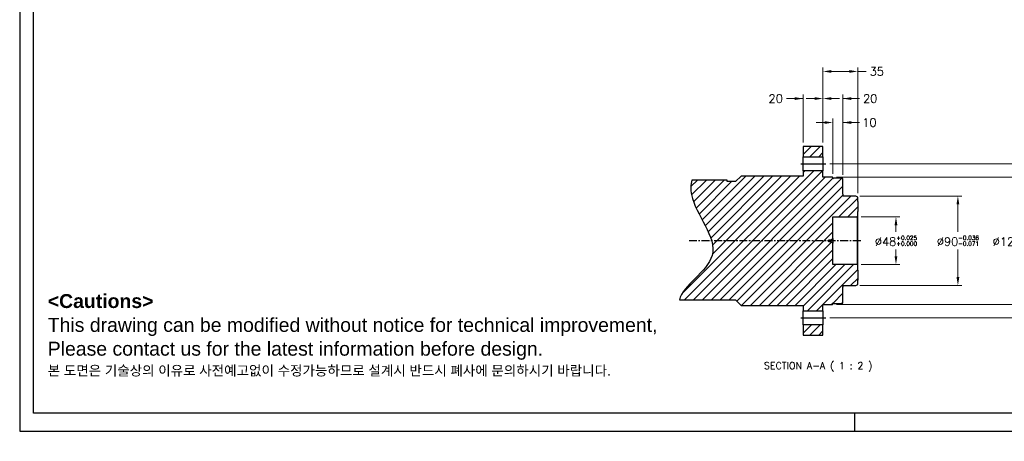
# Model space of a CAD drawing. Extents: x 0 to 1685, y -10 to 1188.
# Tile 1 of 21: x 0 to 992, y -10 to 414. Entities that reach past the tile are written whole.
import ezdxf

# ---------------------------------------------------------------- set-up
doc = ezdxf.new("R2010")
doc.units = 0
doc.header["$LTSCALE"] = 25.4
doc.linetypes.add('CENTER', pattern=[2, 1.25, -0.25, 0.25, -0.25])
doc.layers.get('0').update_dxf_attribs({"linetype": 'CONTINUOUS'})
doc.layers.get('Defpoints').update_dxf_attribs({"linetype": 'CONTINUOUS'})
doc.layers.add('ATA-CENTER', color=133, linetype='CENTER')
doc.layers.add('ATA-HATCH', color=252, linetype='CONTINUOUS')
doc.layers.add('ATA-DIM', color=252, linetype='CONTINUOUS', lineweight=25)
doc.layers.add('ATA-TEXT', color=7, linetype='CONTINUOUS', lineweight=25)
doc.styles.get("Standard").update_dxf_attribs({"font": 'simplex.shx'})
doc.styles.add('주 문자 (ISO)', font='arial.ttf')
doc.dimstyles.new('ata_A1', dxfattribs={"dimtxt": 4.2, "dimasz": 4.2, "dimexe": 2, "dimexo": 2, "dimgap": 2, "dimtad": 0, "dimtih": 1, "dimtoh": 1, "dimdec": 6, "dimdsep": 46, "dimtxsty": 'Standard', "dimcen": 0, "dimclrd": 252, "dimclre": 252, "dimclrt": 4, "dimadec": 6, "dimazin": 2, "dimtfac": 1, "dimtdec": 6, "dimtofl": 0, "dimtmove": 0, "dimatfit": 3, "dimfxl": 0, "dimtolj": 1, "dimtzin": 0, "dimlwd": 0, "dimlwe": 0, "dimarcsym": 0})

# ---------------------------------------------------------------- blocks, each defined once
blk = doc.blocks.new('*D12983')
at = {"layer": 'ATA-DIM', "color": 252, "lineweight": 0}
for p, q in [((809.09, 290.52), (809.09, 338.65)), ((829.09, 258.02), (829.09, 338.65)), ((800.69, 334.65), (792.29, 334.65)), ((829.09, 334.65), (845.89, 334.65)), ((837.49, 334.65), (845.89, 334.65))]:
    blk.add_line(p, q, dxfattribs=at)
at = {"layer": 'ATA-DIM', "color": 252}
for points in [[(800.69, 333.25), (800.69, 336.05), (809.09, 334.65)], [(837.49, 336.05), (837.49, 333.25), (829.09, 334.65)]]:
    blk.add_solid(points, dxfattribs=at)
at = {"layer": 'Defpoints', "color": 0}
for p in [(809.09, 334.65), (809.09, 286.52), (829.09, 254.02)]:
    blk.add_point(p, dxfattribs=at)
at = {"layer": 'ATA-DIM', "color": 4, "insert": (856.69, 334.65), "char_height": 8.4, "attachment_point": 5}
blk.add_mtext('20', dxfattribs=at)
blk = doc.blocks.new('*D12982')
at = {"layer": 'ATA-DIM', "color": 252, "lineweight": 0}
for p, q in [((810.69, 310.52), (802.29, 310.52)), ((819.09, 259.02), (819.09, 314.52)), ((829.09, 258.02), (829.09, 314.52)), ((829.09, 310.52), (845.89, 310.52)), ((837.49, 310.52), (845.89, 310.52))]:
    blk.add_line(p, q, dxfattribs=at)
at = {"layer": 'ATA-DIM', "color": 252}
for points in [[(810.69, 309.12), (810.69, 311.92), (819.09, 310.52)], [(837.49, 311.92), (837.49, 309.12), (829.09, 310.52)]]:
    blk.add_solid(points, dxfattribs=at)
at = {"layer": 'Defpoints', "color": 0}
for p in [(819.09, 310.52), (819.09, 255.02), (829.09, 254.02)]:
    blk.add_point(p, dxfattribs=at)
at = {"layer": 'ATA-DIM', "color": 4, "insert": (855.89, 310.52), "char_height": 8.4, "attachment_point": 5}
blk.add_mtext('10', dxfattribs=at)
blk = doc.blocks.new('*D12981')
at = {"layer": 'ATA-DIM', "color": 252, "lineweight": 0}
for p, q in [((789.09, 290.52), (789.09, 338.65)), ((809.09, 290.52), (809.09, 338.65)), ((789.09, 334.65), (772.29, 334.65)), ((780.69, 334.65), (772.29, 334.65)), ((817.49, 334.65), (825.89, 334.65))]:
    blk.add_line(p, q, dxfattribs=at)
at = {"layer": 'ATA-DIM', "color": 252}
for points in [[(780.69, 333.25), (780.69, 336.05), (789.09, 334.65)], [(817.49, 336.05), (817.49, 333.25), (809.09, 334.65)]]:
    blk.add_solid(points, dxfattribs=at)
at = {"layer": 'Defpoints', "color": 0}
for p in [(809.09, 334.65), (789.09, 286.52), (809.09, 286.52)]:
    blk.add_point(p, dxfattribs=at)
at = {"layer": 'ATA-DIM', "color": 4, "insert": (761.48, 334.65), "char_height": 8.4, "attachment_point": 5}
blk.add_mtext('20', dxfattribs=at)
blk = doc.blocks.new('*D12980')
at = {"layer": 'ATA-DIM', "color": 252, "lineweight": 0}
for p, q in [((809.09, 290.52), (809.09, 365.93)), ((835.69, 361.93), (817.49, 361.93)), ((844.09, 239.37), (844.09, 365.93)), ((844.09, 361.93), (852.49, 361.93))]:
    blk.add_line(p, q, dxfattribs=at)
at = {"layer": 'ATA-DIM', "color": 252}
for points in [[(817.49, 363.33), (817.49, 360.53), (809.09, 361.93)], [(835.69, 360.53), (835.69, 363.33), (844.09, 361.93)]]:
    blk.add_solid(points, dxfattribs=at)
at = {"layer": 'Defpoints', "color": 0}
for p in [(809.09, 361.93), (809.09, 286.52), (844.09, 235.37)]:
    blk.add_point(p, dxfattribs=at)
at = {"layer": 'ATA-DIM', "color": 4, "insert": (863.29, 361.93), "char_height": 8.4, "attachment_point": 5}
blk.add_mtext('35', dxfattribs=at)
blk = doc.blocks.new('*D12984')
at = {"layer": 'ATA-DIM', "color": 252, "lineweight": 0}
for p, q in [((816.01, 269.02), (1068.18, 269.02)), ((1064.18, 260.62), (1064.18, 199.72)), ((1064.18, 122.42), (1064.18, 183.32)), ((816.01, 114.02), (1068.18, 114.02))]:
    blk.add_line(p, q, dxfattribs=at)
at = {"layer": 'ATA-DIM', "color": 252}
for points in [[(1065.58, 260.62), (1062.78, 260.62), (1064.18, 269.02)], [(1062.78, 122.42), (1065.58, 122.42), (1064.18, 114.02)]]:
    blk.add_solid(points, dxfattribs=at)
at = {"layer": 'Defpoints', "color": 0}
for p in [(812.01, 269.02), (1064.18, 269.02), (812.01, 114.02)]:
    blk.add_point(p, dxfattribs=at)
at = {"layer": 'ATA-DIM', "color": 4, "insert": (1064.18, 191.52), "char_height": 8.4, "attachment_point": 5}
blk.add_mtext('PCD=155', dxfattribs=at)
blk = doc.blocks.new('*D12979')
at = {"layer": 'ATA-DIM', "color": 252, "lineweight": 0}
for p, q in [((822.59, 255.52), (1007.1, 255.52)), ((1003.1, 247.12), (1003.1, 200.42)), ((1003.1, 135.92), (1003.1, 182.62)), ((822.59, 127.52), (1007.1, 127.52))]:
    blk.add_line(p, q, dxfattribs=at)
at = {"layer": 'ATA-DIM', "color": 252}
for points in [[(1004.5, 247.12), (1001.7, 247.12), (1003.1, 255.52)], [(1001.7, 135.92), (1004.5, 135.92), (1003.1, 127.52)]]:
    blk.add_solid(points, dxfattribs=at)
at = {"layer": 'Defpoints', "color": 0}
for p in [(818.59, 255.52), (818.59, 127.52), (1003.1, 127.52)]:
    blk.add_point(p, dxfattribs=at)
at = {"layer": 'ATA-DIM', "color": 4, "insert": (1003.1, 191.52), "char_height": 8.4, "attachment_point": 5}
blk.add_mtext('%%C128{\\H0.5x;\\S+0.04^ +0.00;}', dxfattribs=at)
blk = doc.blocks.new('*D12978')
at = {"layer": 'ATA-DIM', "color": 252, "lineweight": 0}
for p, q in [((846.09, 236.52), (948.98, 236.52)), ((944.98, 228.12), (944.98, 200.42)), ((944.98, 154.92), (944.98, 182.62)), ((846.09, 146.52), (948.98, 146.52))]:
    blk.add_line(p, q, dxfattribs=at)
at = {"layer": 'ATA-DIM', "color": 252}
for points in [[(946.38, 228.12), (943.58, 228.12), (944.98, 236.52)], [(943.58, 154.92), (946.38, 154.92), (944.98, 146.52)]]:
    blk.add_solid(points, dxfattribs=at)
at = {"layer": 'Defpoints', "color": 0}
for p in [(842.09, 236.52), (842.09, 146.52), (944.98, 146.52)]:
    blk.add_point(p, dxfattribs=at)
at = {"layer": 'ATA-DIM', "color": 4, "insert": (944.98, 191.52), "char_height": 8.4, "attachment_point": 5}
blk.add_mtext('%%C90{\\H0.5x;\\S-0.036^ -0.071;}', dxfattribs=at)
blk = doc.blocks.new('*D12977')
at = {"layer": 'ATA-DIM', "color": 252, "lineweight": 0}
for p, q in [((847.59, 215.52), (886.61, 215.52)), ((882.61, 207.12), (882.61, 200.42)), ((882.61, 175.92), (882.61, 182.62)), ((847.59, 167.52), (886.61, 167.52))]:
    blk.add_line(p, q, dxfattribs=at)
at = {"layer": 'ATA-DIM', "color": 252}
for points in [[(884.01, 207.12), (881.21, 207.12), (882.61, 215.52)], [(881.21, 175.92), (884.01, 175.92), (882.61, 167.52)]]:
    blk.add_solid(points, dxfattribs=at)
at = {"layer": 'Defpoints', "color": 0}
for p in [(843.59, 215.52), (843.59, 167.52), (882.61, 167.52)]:
    blk.add_point(p, dxfattribs=at)
at = {"layer": 'ATA-DIM', "color": 4, "insert": (882.61, 191.52), "char_height": 8.4, "attachment_point": 5}
blk.add_mtext('%%C48{\\H0.5x;\\S+0.025^ +0.000;}', dxfattribs=at)
blk = doc.blocks.new('ata-Border-A1-002')
at = {"color": 253, "ltscale": 0.5}
for p, q in [((0, 594), (0, 0)), ((420.5, 9), (420.5, 0)), ((0, 0), (841, 0))]:
    blk.add_line(p, q, dxfattribs=at)
at = {"ltscale": 0.5}
blk.add_line((7, 9), (7, 585), dxfattribs=at)
blk.add_line((834, 9), (7, 9))

msp = doc.modelspace()

# ---------------------------------------------------------------- hatches: boundary and pattern name
at = {"layer": 'ATA-HATCH'}
h = msp.add_hatch(dxfattribs=at)
h.set_pattern_fill('ANSI31', color=256, scale=2)
h.set_pattern_definition([(45, (-1567.588, -3596.052), (-4.490128, 4.490128), [])])
edge = h.paths.add_edge_path()
edge.add_spline(control_points=[(676.9038312, 252.6451838), (675.8713354, 247.8511528), (674.989992, 222.9700324), (722.1342571, 176.8073201), (667.5567405, 146.2600099), (664.4881737, 132.0202838)], knot_values=[27.8880420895, 27.8880420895, 27.8880420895, 27.8880420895, 35.7755741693, 68.202521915, 95.9084680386, 95.9084680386, 95.9084680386, 95.9084680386], degree=3, periodic=0)
edge.add_line((664.4881737, 132.0202838), (721.0876432, 132.0202838))
edge.add_line((721.0876432, 132.0202838), (726.5876432, 126.5202838))
edge.add_line((726.5876432, 126.5202838), (789.0876432, 126.5202838))
edge.add_line((789.0876432, 126.5202838), (789.0876432, 121.0202838))
edge.add_line((789.0876432, 121.0202838), (809.0876432, 121.0202838))
edge.add_line((809.0876432, 121.0202838), (809.0876432, 127.5202838))
edge.add_line((809.0876432, 127.5202838), (818.5876432, 127.5202838))
edge.add_line((818.5876432, 127.5202838), (819.0876432, 128.0202838))
edge.add_line((819.0876432, 128.0202838), (819.0876432, 129.0202838))
edge.add_line((819.0876432, 129.0202838), (819.5876432, 128.5202838))
edge.add_line((819.5876432, 128.5202838), (828.5876432, 128.5202838))
edge.add_line((828.5876432, 128.5202838), (829.0876432, 129.0202838))
edge.add_line((829.0876432, 129.0202838), (829.0876432, 144.7702838))
edge.add_line((829.0876432, 144.7702838), (829.0876432, 145.5199048))
edge.add_line((829.0876432, 145.5199048), (829.0876432, 146.3202838))
edge.add_line((829.0876432, 146.3202838), (829.0876432, 146.5202838))
edge.add_line((829.0876432, 146.5202838), (842.0876432, 146.5202838))
edge.add_line((842.0876432, 146.5202838), (844.0876432, 147.6749843))
edge.add_line((844.0876432, 147.6749843), (844.0876432, 151.9672838))
edge.add_line((844.0876432, 151.9672838), (844.0876432, 162.0732838))
edge.add_line((844.0876432, 162.0732838), (844.0876432, 167.0202838))
edge.add_line((844.0876432, 167.0202838), (843.5876432, 167.5202838))
edge.add_line((843.5876432, 167.5202838), (819.0876432, 167.5202838))
edge.add_line((819.0876432, 167.5202838), (819.0876432, 189.2702838))
edge.add_line((819.0876432, 189.2702838), (816.9225797, 190.5202838))
edge.add_line((816.9225797, 190.5202838), (815.0876432, 190.5202838))
edge.add_line((815.0876432, 190.5202838), (814.4867826, 191.5202838))
edge.add_line((814.4867826, 191.5202838), (815.0876432, 192.5202838))
edge.add_line((815.0876432, 192.5202838), (816.9225797, 192.5202838))
edge.add_line((816.9225797, 192.5202838), (819.0876432, 193.7702838))
edge.add_line((819.0876432, 193.7702838), (819.0876432, 215.5202838))
edge.add_line((819.0876432, 215.5202838), (843.5876432, 215.5202838))
edge.add_line((843.5876432, 215.5202838), (844.0876432, 216.0202838))
edge.add_line((844.0876432, 216.0202838), (844.0876432, 220.9672838))
edge.add_line((844.0876432, 220.9672838), (844.0876432, 231.0732838))
edge.add_line((844.0876432, 231.0732838), (844.0876432, 235.3655832))
edge.add_line((844.0876432, 235.3655832), (842.0876432, 236.5202838))
edge.add_line((842.0876432, 236.5202838), (829.0876432, 236.5202838))
edge.add_line((829.0876432, 236.5202838), (829.0876432, 236.7202838))
edge.add_line((829.0876432, 236.7202838), (829.0876432, 237.5206628))
edge.add_line((829.0876432, 237.5206628), (829.0876432, 238.2702838))
edge.add_line((829.0876432, 238.2702838), (829.0876432, 254.0202838))
edge.add_line((829.0876432, 254.0202838), (828.5876432, 254.5202838))
edge.add_line((828.5876432, 254.5202838), (819.5876432, 254.5202838))
edge.add_line((819.5876432, 254.5202838), (819.0876432, 254.0202838))
edge.add_line((819.0876432, 254.0202838), (819.0876432, 255.0202838))
edge.add_line((819.0876432, 255.0202838), (818.5876432, 255.5202838))
edge.add_line((818.5876432, 255.5202838), (809.0876432, 255.5202838))
edge.add_line((809.0876432, 255.5202838), (809.0876432, 262.0202838))
edge.add_line((809.0876432, 262.0202838), (789.0876432, 262.0202838))
edge.add_line((789.0876432, 262.0202838), (789.0876432, 256.5202838))
edge.add_line((789.0876432, 256.5202838), (726.5876432, 256.5202838))
edge.add_line((726.5876432, 256.5202838), (721.0876432, 251.0202838))
edge.add_line((721.0876432, 251.0202838), (712.6076746, 251.0202838))
edge.add_line((712.6076746, 251.0202838), (712.6076746, 252.6451838))
edge.add_line((712.6076746, 252.6451838), (676.9038312, 252.6451838))
h.paths.add_polyline_path([(809.0876432, 276.0202838), (809.0876432, 286.5202838), (789.0876432, 286.5202838), (789.0876432, 276.0202838)])
h.paths.add_polyline_path([(789.0876432, 107.0202838), (789.0876432, 96.5202838), (809.0876432, 96.5202838), (809.0876432, 107.0202838)])

# ---------------------------------------------------------------- linework, layer by layer
for p, q in [((789.0876432, 286.5202838), (789.0876432, 276.0202838)), ((809.0876432, 286.5202838), (789.0876432, 286.5202838)), ((809.0876432, 276.0202838), (809.0876432, 286.5202838)), ((786.7563309, 269.0202838), (812.0071168, 269.0202838)), ((789.0876432, 262.0202838), (789.0876432, 276.0202838)), ((789.0876432, 276.0202838), (809.0876432, 276.0202838)), ((809.0876432, 276.0202838), (809.0876432, 262.0202838)), ((789.0876432, 262.0202838), (789.0876432, 256.5202838)), ((809.0876432, 262.0202838), (789.0876432, 262.0202838)), ((809.0876432, 255.5202838), (809.0876432, 262.0202838)), ((712.6076746, 252.6451838), (676.9038312, 252.6451838)), ((712.6076746, 251.0202838), (712.6076746, 252.6451838)), ((721.0876432, 251.0202838), (712.6076746, 251.0202838)), ((726.5876432, 256.5202838), (721.0876432, 251.0202838)), ((789.0876432, 256.5202838), (726.5876432, 256.5202838)), ((818.5876432, 255.5202838), (809.0876432, 255.5202838)), ((819.0876432, 255.0202838), (818.5876432, 255.5202838)), ((819.0876432, 254.0202838), (819.0876432, 255.0202838)), ((819.5876432, 254.5202838), (819.0876432, 254.0202838)), ((828.5876432, 254.5202838), (819.5876432, 254.5202838)), ((829.0876432, 254.0202838), (828.5876432, 254.5202838)), ((829.0876432, 238.2702838), (829.0876432, 254.0202838)), ((829.0876432, 238.2702838), (829.0876432, 237.5206628)), ((829.0876432, 236.7202838), (829.0876432, 237.5206628)), ((829.0876432, 236.5202838), (829.0876432, 236.7202838)), ((842.0876432, 236.5202838), (829.0876432, 236.5202838)), ((844.0876432, 235.3655832), (842.0876432, 236.5202838)), ((844.0876432, 231.0732838), (844.0876432, 235.3655832)), ((844.0876432, 231.0732838), (844.0876432, 220.9672838)), ((844.0876432, 216.0202838), (844.0876432, 220.9672838)), ((819.0876432, 215.5202838), (843.5876432, 215.5202838)), ((819.0876432, 193.7702838), (819.0876432, 215.5202838)), ((843.5876432, 215.5202838), (844.0876432, 216.0202838)), ((843.5876432, 215.5202838), (843.5876432, 167.5202838)), ((844.0876432, 167.0202838), (844.0876432, 216.0202838)), ((814.4867826, 191.5202838), (815.0876432, 192.5202838)), ((815.0876432, 190.5202838), (814.4867826, 191.5202838)), ((815.0876432, 190.5202838), (815.0876432, 192.5202838)), ((815.0876432, 192.5202838), (816.9225797, 192.5202838)), ((816.9225797, 190.5202838), (815.0876432, 190.5202838)), ((816.9225797, 192.5202838), (819.0876432, 193.7702838)), ((816.9225797, 190.5202838), (816.9225797, 192.5202838)), ((819.0876432, 189.2702838), (816.9225797, 190.5202838)), ((819.0876432, 193.7702838), (819.0876432, 189.2702838)), ((819.0876432, 167.5202838), (819.0876432, 189.2702838)), ((843.5876432, 167.5202838), (819.0876432, 167.5202838)), ((844.0876432, 167.0202838), (843.5876432, 167.5202838)), ((844.0876432, 162.0732838), (844.0876432, 167.0202838)), ((844.0876432, 162.0732838), (844.0876432, 151.9672838)), ((844.0876432, 147.6749843), (844.0876432, 151.9672838)), ((829.0876432, 146.3202838), (829.0876432, 146.5202838)), ((829.0876432, 146.5202838), (842.0876432, 146.5202838)), ((829.0876432, 145.5199048), (829.0876432, 146.3202838)), ((829.0876432, 145.5199048), (829.0876432, 144.7702838)), ((829.0876432, 129.0202838), (829.0876432, 144.7702838)), ((842.0876432, 146.5202838), (844.0876432, 147.6749843)), ((664.4881737, 132.0202838), (721.0876432, 132.0202838)), ((721.0876432, 132.0202838), (726.5876432, 126.5202838)), ((819.0876432, 129.0202838), (819.5876432, 128.5202838)), ((819.0876432, 128.0202838), (819.0876432, 129.0202838)), ((828.5876432, 128.5202838), (829.0876432, 129.0202838)), ((726.5876432, 126.5202838), (789.0876432, 126.5202838)), ((789.0876432, 126.5202838), (789.0876432, 121.0202838)), ((789.0876432, 107.0202838), (789.0876432, 121.0202838)), ((789.0876432, 121.0202838), (809.0876432, 121.0202838)), ((809.0876432, 127.5202838), (818.5876432, 127.5202838)), ((809.0876432, 121.0202838), (809.0876432, 127.5202838)), ((809.0876432, 121.0202838), (809.0876432, 107.0202838)), ((818.5876432, 127.5202838), (819.0876432, 128.0202838)), ((819.5876432, 128.5202838), (828.5876432, 128.5202838)), ((786.7563309, 114.0202838), (812.0071168, 114.0202838)), ((789.0876432, 107.0202838), (789.0876432, 96.5202838)), ((809.0876432, 107.0202838), (789.0876432, 107.0202838)), ((809.0876432, 96.5202838), (809.0876432, 107.0202838)), ((789.0876432, 96.5202838), (809.0876432, 96.5202838))]:
    msp.add_line(p, q)
msp.add_open_spline([(676.9038312, 252.6451838), (675.8713354, 247.8511528), (674.989992, 222.9700324), (722.1342571, 176.8073201), (667.5567405, 146.2600099), (664.4881737, 132.0202838)], degree=3, knots=[27.8880420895, 27.8880420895, 27.8880420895, 27.8880420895, 35.7755741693, 68.202521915, 95.9084680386, 95.9084680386, 95.9084680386, 95.9084680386])
at = {"layer": 'ATA-CENTER', "ltscale": 0.25}
msp.add_line((847.0876432, 191.5202838), (674.3206874, 191.5202838), dxfattribs=at)

# ---------------------------------------------------------------- block references
at = {"xscale": 2, "yscale": 2, "zscale": 2}
msp.add_blockref('ata-Border-A1-002', (0, 0), dxfattribs=at)

# ---------------------------------------------------------------- texts
at = {"layer": 'ATA-TEXT', "color": 7, "insert": (28.2520933, 137.8428967), "char_height": 6.9999998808, "attachment_point": 1, "line_spacing_factor": 1.027748, "style": '주 문자 (ISO)'}
msp.add_mtext('{\\fArial|b1|i0|c129|p34;\\H2.00000x;<Cautions> }\\P{\\fArial|b0|i0|c129|p34;\\H2.00000x;This drawing can be modified without notice for technical improvement,}\\P{\\fArial|b0|i0|c129|p34;\\H2.00000x;Please contact us for the latest information before design.}\\P{\\fGulim|b0|i0|c129|p50;\\H1.42857x;본 도면은 기술상의 이유로 사전예고없이 수정가능하므로 설계시 반드시 폐사에 문의하시기 바랍니다}{\\fArial|b0|i0|c129|p34;\\H1.42857x;.}', dxfattribs=at)
at = {"layer": 'ATA-TEXT', "color": 7, "insert": (749.6214065, 60.0238399), "char_height": 6.999999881, "attachment_point": 7}
msp.add_mtext('SECTION A-A ( 1 : 2 )', dxfattribs=at)

# ---------------------------------------------------------------- dimensions: what is measured, and where the dimension line sits
at = {"layer": 'ATA-DIM'}
for base, p1, p2, picture, middle in [((809.0876432, 361.9337677), (844.0876432, 235.3655832), (809.0876432, 286.5202838), '*D12980', (863.2916432, 361.9337677)), ((809.0876432, 334.6519862), (789.0876432, 286.5202838), (809.0876432, 286.5202838), '*D12981', (761.4836432, 334.6519862)), ((809.0876432, 334.6519862), (829.0876432, 254.0202838), (809.0876432, 286.5202838), '*D12983', (856.6916432, 334.6519862)), ((819.0876432, 310.5202858), (829.0876432, 254.0202838), (819.0876432, 255.0202838), '*D12982', (855.8936432, 310.5202858))]:
    dim = msp.add_linear_dim(base=base, p1=p1, p2=p2, dimstyle='ata_A1', override={"dimscale": 2, "dimtp": 0.1, "dimtm": 0.1, "dimtfac": 0.71, "dimtdec": 2, "dimtolj": 0, "dimtzin": 8}, dxfattribs=at)
    dim.commit()
    dim.dimension.update_dxf_attribs({"geometry": picture, "text_midpoint": middle, "dimtype": 160})
dim = msp.add_linear_dim(base=(1064.1845072, 269.0202838), p1=(812.0071168, 114.0202838), p2=(812.0071168, 269.0202838), angle=90, text='PCD=<>', dimstyle='ata_A1', override={"dimscale": 2, "dimtxt": 4.2, "dimtxsty": 'Standard', "dimtp": 0.1, "dimtm": 0.1, "dimtfac": 0.71, "dimtdec": 2, "dimtfill": 0, "dimtolj": 0, "dimtzin": 8}, dxfattribs=at)
dim.commit()
dim.dimension.update_dxf_attribs({"geometry": '*D12984', "text_midpoint": (1064.1845072, 191.5202838)})
for base, p1, p2, angle, text, picture, middle in [((1003.1012256, 127.5202838), (818.5876432, 255.5202838), (818.5876432, 127.5202838), 89.9999999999, '%%C<>{\\H0.5x;\\S+0.04^ +0.00;}', '*D12979', (1003.1012256, 191.5202838)), ((944.9785019, 146.5202838), (842.0876432, 236.5202838), (842.0876432, 146.5202838), 89.9999999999, '%%C<>{\\H0.5x;\\S-0.036^ -0.071;}', '*D12978', (944.9785019, 191.5202838)), ((882.6086004, 167.5202838), (843.5876432, 215.5202838), (843.5876432, 167.5202838), 90, '%%C<>{\\H0.5x;\\S+0.025^ +0.000;}', '*D12977', (882.6086004, 191.5202838))]:
    dim = msp.add_linear_dim(base=base, p1=p1, p2=p2, angle=angle, text=text, dimstyle='ata_A1', override={"dimscale": 2, "dimtp": 0.1, "dimtm": 0.1, "dimtfac": 0.71, "dimtdec": 2, "dimtolj": 0, "dimtzin": 8}, dxfattribs=at)
    dim.commit()
    dim.dimension.update_dxf_attribs({"geometry": picture, "text_midpoint": middle, "dimtype": 160})

doc.saveas('drawing.dxf')
